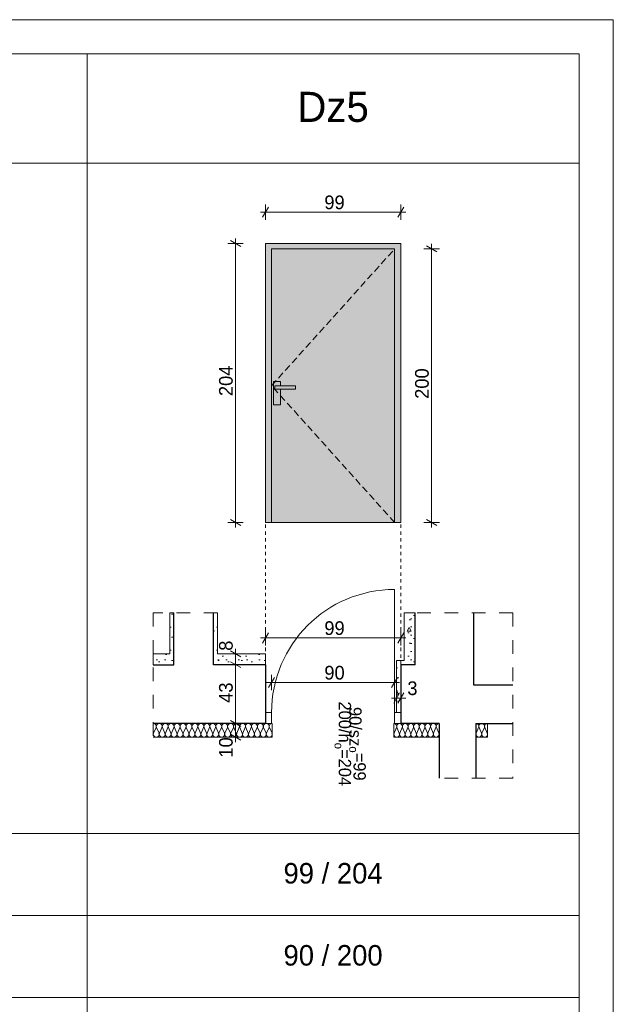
# Model space of a CAD drawing. Extents: x -11111 to 81789, y 5521 to 20371.
# Tile 13 of 13: x 77447 to 81789, y 13171 to 20371. Entities that reach past the tile are written whole.
import ezdxf

# ---------------------------------------------------------------- set-up
doc = ezdxf.new("R2010")
doc.units = 0
doc.header["$MEASUREMENT"] = 0
for name, pattern in [('Hidden Line', [50, 25, -25]), ('Krawędzie ukryte', [75, 50, -25]), ('Przerywana', [200, 100, -100])]:
    doc.linetypes.add(name, pattern=pattern)
for name, color, linetype, lineweight in [('Arch drzwi_Nr_Pióra__21', 7, 'Continuous', 13), ('Arch ocieplenie_Nr_Pióra__21', 7, 'Continuous', 13), ('Arch okna_Nr_Pióra__5', 7, 'Continuous', 13), ('Arch opisy okien_Nr_Pióra__1', 7, 'Continuous', 25), ('Arch opisy_Nr_Pióra__21', 7, 'Continuous', 13), ('ARCH TABELA_Nr_Pióra__21', 7, 'Continuous', 13), ('Arch wymiary_Nr_Pióra__5', 7, 'Continuous', 13), ('INWENT OPISY_Nr_Pióra__21', 7, 'Continuous', 13), ('INWENT. DRZWI_Nr_Pióra__21', 7, 'Continuous', 13), ('INWENT.ŚCIANY_Nr_Pióra__1', 7, 'Continuous', 25), ('INWENT.ŚCIANY_Nr_Pióra__21', 7, 'Continuous', 13), ('INWENT.ŚCIANY_Nr_Pióra__5', 7, 'Continuous', 13)]:
    doc.layers.add(name, color=color, linetype=linetype, lineweight=lineweight)
for name, color, linetype, lineweight, true_color in [('arch izolacje_Nr_Pióra__3', 7, 'Continuous', 18, 0xff6600), ('Arch ocieplenie_Nr_Pióra__22', 7, 'Continuous', 9, 0x7f7f7f), ('Arch okna_Nr_Pióra__82', 7, 'Continuous', 20, 0xaaaaaa)]:
    doc.layers.add(name, color=color, linetype=linetype, lineweight=lineweight, true_color=true_color)
doc.layers.add('Arch ocieplenie', color=7, linetype='Continuous')
doc.layers.add('Arch wymiary', color=7, linetype='Continuous')
doc.styles.add('GENERATED_STYLE_1', font='txt')
doc.styles.add('GENERATED_STYLE_2', font='txt')
doc.styles.add('GENERATED_STYLE_3', font='txt')
doc.styles.add('GENERATED_STYLE_9', font='txt')
doc.dimstyles.new('GENERATED_STYLE__1', dxfattribs={"dimtxt": 100, "dimasz": 57, "dimexe": 0.18, "dimexo": 0, "dimgap": 0.09, "dimtad": 1, "dimtih": 1, "dimtoh": 1, "dimdec": 0, "dimlfac": 0.1, "dimzin": 0, "dimdsep": 46, "dimtxsty": 'GENERATED_STYLE_1', "dimblk": 'ARROWHEAD_2', "dimblk1": 'ARROWHEAD_2', "dimblk2": 'ARROWHEAD_2', "dimcen": 0.09, "dimclrd": 7, "dimclre": 7, "dimclrt": 7, "dimadec": 0, "dimazin": 0, "dimtfac": 1, "dimtdec": 4, "dimtmove": 0, "dimatfit": 3, "dimfxl": 0, "dimtolj": 1, "dimtzin": 0, "dimarcsym": 0})
doc.dimstyles.new('GENERATED_STYLE__2', dxfattribs={"dimtxt": 100, "dimasz": 57, "dimexe": 0.18, "dimexo": 0, "dimgap": 0.09, "dimtad": 1, "dimdec": 0, "dimlfac": 0.1, "dimzin": 0, "dimdsep": 46, "dimtxsty": 'GENERATED_STYLE_1', "dimblk": 'ARROWHEAD_2', "dimblk1": 'ARROWHEAD_2', "dimblk2": 'ARROWHEAD_2', "dimcen": 0.09, "dimclrd": 7, "dimclre": 7, "dimclrt": 7, "dimadec": 0, "dimazin": 0, "dimtfac": 1, "dimtdec": 4, "dimtmove": 0, "dimatfit": 3, "dimfxl": 0, "dimtolj": 1, "dimtzin": 0, "dimarcsym": 0})
doc.dimstyles.new('GENERATED_STYLE__3', dxfattribs={"dimtxt": 100, "dimasz": 57, "dimexe": 0.18, "dimexo": 0, "dimgap": 0.09, "dimtad": 1, "dimtih": 1, "dimtoh": 1, "dimdec": 0, "dimlfac": 0.1, "dimzin": 0, "dimdsep": 46, "dimtxsty": 'GENERATED_STYLE_1', "dimblk": 'ARROWHEAD_2', "dimblk1": 'ARROWHEAD_2', "dimblk2": 'ARROWHEAD_2', "dimcen": 0.09, "dimclrd": 7, "dimclre": 7, "dimclrt": 7, "dimadec": 0, "dimazin": 0, "dimtfac": 1, "dimtdec": 4, "dimtmove": 2, "dimatfit": 3, "dimfxl": 0, "dimtolj": 1, "dimtzin": 0, "dimarcsym": 0})
pattern_1 = [(0, (0, 0), (0, 311.7692), [30, -150]), (0, (90, 155.9), (0, 311.7692), [30, -150]), (60, (0, 0), (-270, 155.8846), [30, -150]), (60, (180, 0), (-270, 155.8846), [30, -150]), (120, (30, 0), (270, 155.8846), [30, -150]), (120, (210, 0), (270, 155.8846), [30, -150]), (0, (0, 30), (0, 60.000002), [0, -60, 0, -90.000004]), (45, (30, 30), (-42.42641, 42.42641), [0, -45, 0, -75.000003])]

# ---------------------------------------------------------------- blocks, each defined once
blk = doc.blocks.new('Izolacja cieplna 14_1', base_point=(79294.1, 15224.3))
at = {"layer": 'Arch ocieplenie_Nr_Pióra__22', "linetype": 'Continuous'}
for p, q in [((78444, 15194.5), (78425.9, 15154.1)), ((78465.8, 15154.1), (78447.7, 15194.5)), ((78487.5, 15194.5), (78469.4, 15154.1)), ((78509.3, 15154.1), (78491.2, 15194.5)), ((78531, 15194.5), (78512.9, 15154.1)), ((78552.8, 15154.1), (78534.7, 15194.5)), ((78574.5, 15194.5), (78556.4, 15154.1)), ((78596.3, 15154.1), (78578.2, 15194.5)), ((78618, 15194.5), (78599.9, 15154.1)), ((78639.8, 15154.1), (78621.7, 15194.5)), ((78661.5, 15194.5), (78643.4, 15154.1)), ((78683.3, 15154.1), (78665.2, 15194.5)), ((78705, 15194.5), (78686.9, 15154.1)), ((78726.8, 15154.1), (78708.7, 15194.5)), ((78748.5, 15194.5), (78730.4, 15154.1)), ((78770.3, 15154.1), (78752.2, 15194.5)), ((78792, 15194.5), (78773.9, 15154.1)), ((78813.8, 15154.1), (78795.7, 15194.5)), ((78835.5, 15194.5), (78817.4, 15154.1)), ((78857.3, 15154.1), (78839.2, 15194.5)), ((78879, 15194.5), (78860.9, 15154.1)), ((78900.8, 15154.1), (78882.7, 15194.5)), ((78922.5, 15194.5), (78904.4, 15154.1)), ((78944.3, 15154.1), (78926.2, 15194.5)), ((78966, 15194.5), (78947.9, 15154.1)), ((78987.8, 15154.1), (78969.7, 15194.5)), ((79009.5, 15194.5), (78991.4, 15154.1)), ((79031.3, 15154.1), (79013.2, 15194.5)), ((79053, 15194.5), (79034.9, 15154.1)), ((79074.8, 15154.1), (79056.7, 15194.5)), ((79096.5, 15194.5), (79078.4, 15154.1)), ((79118.3, 15154.1), (79100.2, 15194.5)), ((79140, 15194.5), (79121.9, 15154.1)), ((79161.8, 15154.1), (79143.7, 15194.5)), ((79183.5, 15194.5), (79165.4, 15154.1)), ((79205.3, 15154.1), (79187.2, 15194.5)), ((79227, 15194.5), (79208.9, 15154.1)), ((79248.8, 15154.1), (79230.7, 15194.5)), ((79270.5, 15194.5), (79252.4, 15154.1)), ((79292.3, 15154.1), (79274.2, 15194.5))]:
    blk.add_line(p, q, dxfattribs=at)
for centre, start_param, end_param in [((78424.1, 15203.1), 2.7288, 4.712389), ((78467.6, 15203.1), 2.7288, 6.695979), ((78511.1, 15203.1), 2.7288, 6.695979), ((78554.6, 15203.1), 2.7288, 6.695979), ((78598.1, 15203.1), 2.7288, 6.695979), ((78641.6, 15203.1), 2.7288, 6.695979), ((78685.1, 15203.1), 2.7288, 6.695979), ((78728.6, 15203.1), 2.7288, 6.695979), ((78772.1, 15203.1), 2.7288, 6.695979), ((78815.6, 15203.1), 2.7288, 6.695979), ((78859.1, 15203.1), 2.7288, 6.695979), ((78902.6, 15203.1), 2.7288, 6.695979), ((78946.1, 15203.1), 2.7288, 6.695979), ((78989.6, 15203.1), 2.7288, 6.695979), ((79033.1, 15203.1), 2.7288, 6.695979), ((79076.6, 15203.1), 2.7288, 6.695979), ((79120.1, 15203.1), 2.7288, 6.695979), ((79163.6, 15203.1), 2.7288, 6.695979), ((79207.1, 15203.1), 2.7288, 6.695979), ((79250.6, 15203.1), 2.7288, 6.695979), ((79294.1, 15203.1), 4.712389, 6.695979), ((78445.8, 15145.6), 5.870392, 9.837571), ((78489.3, 15145.6), 5.870392, 9.837571), ((78532.8, 15145.6), 5.870392, 9.837571), ((78576.3, 15145.6), 5.870392, 9.837571), ((78619.8, 15145.6), 5.870392, 9.837571), ((78663.3, 15145.6), 5.870392, 9.837571), ((78706.8, 15145.6), 5.870392, 9.837571), ((78750.3, 15145.6), 5.870392, 9.837571), ((78793.8, 15145.6), 5.870392, 9.837571), ((78837.3, 15145.6), 5.870392, 9.837571), ((78880.8, 15145.6), 5.870392, 9.837571), ((78924.3, 15145.6), 5.870392, 9.837571), ((78967.8, 15145.6), 5.870392, 9.837571), ((79011.3, 15145.6), 5.870392, 9.837571), ((79054.8, 15145.6), 5.870392, 9.837571), ((79098.3, 15145.6), 5.870392, 9.837571), ((79141.8, 15145.6), 5.870392, 9.837571), ((79185.3, 15145.6), 5.870392, 9.837571), ((79228.8, 15145.6), 5.870392, 9.837571), ((79272.3, 15145.6), 5.870392, 9.837571)]:
    blk.add_ellipse(centre, major_axis=(-21.7, 0), ratio=0.97783, start_param=start_param, end_param=end_param, dxfattribs=at)
blk = doc.blocks.new('Izolacja cieplna 14_2', base_point=(80514.1, 15224.3))
at = {"layer": 'Arch ocieplenie_Nr_Pióra__22', "linetype": 'Continuous'}
for p, q in [((80203, 15194.5), (80185.8, 15154.1)), ((80223.6, 15154.1), (80206.4, 15194.5)), ((80244.2, 15194.5), (80227.1, 15154.1)), ((80264.9, 15154.1), (80247.7, 15194.5)), ((80285.5, 15194.5), (80268.3, 15154.1)), ((80306.1, 15154.1), (80288.9, 15194.5)), ((80326.7, 15194.5), (80309.6, 15154.1)), ((80347.4, 15154.1), (80330.2, 15194.5)), ((80368, 15194.5), (80350.8, 15154.1)), ((80388.6, 15154.1), (80371.4, 15194.5)), ((80409.2, 15194.5), (80392.1, 15154.1)), ((80429.9, 15154.1), (80412.7, 15194.5)), ((80450.5, 15194.5), (80433.3, 15154.1)), ((80471.1, 15154.1), (80453.9, 15194.5)), ((80491.7, 15194.5), (80474.6, 15154.1)), ((80512.4, 15154.1), (80495.2, 15194.5))]:
    blk.add_line(p, q, dxfattribs=at)
for centre, start_param, end_param in [((80184.1, 15203.1), 1.158004, 3.141593), ((80225.3, 15203.1), 1.158004, 5.125183), ((80266.6, 15203.1), 1.158004, 5.125183), ((80307.8, 15203.1), 1.158004, 5.125183), ((80349.1, 15203.1), 1.158004, 5.125183), ((80390.3, 15203.1), 1.158004, 5.125183), ((80431.6, 15203.1), 1.158004, 5.125183), ((80472.8, 15203.1), 1.158004, 5.125183), ((80514.1, 15203.1), 3.141593, 5.125182), ((80204.7, 15145.6), 4.299595, 8.266775), ((80246, 15145.6), 4.299595, 8.266775), ((80287.2, 15145.6), 4.299595, 8.266775), ((80328.5, 15145.6), 4.299595, 8.266775), ((80369.7, 15145.6), 4.299595, 8.266775), ((80411, 15145.6), 4.299595, 8.266775), ((80452.2, 15145.6), 4.299595, 8.266775), ((80493.5, 15145.6), 4.299595, 8.266775)]:
    blk.add_ellipse(centre, major_axis=(0, -21.3), ratio=0.969776, start_param=start_param, end_param=end_param, dxfattribs=at)
blk = doc.blocks.new('Izolacja cieplna 14_6', base_point=(80869.1, 15224.3))
at = {"layer": 'Arch ocieplenie_Nr_Pióra__22', "linetype": 'Continuous'}
for p, q in [((80803.6, 15194.5), (80785.9, 15154.1)), ((80824.8, 15154.1), (80807.1, 15194.5)), ((80846.1, 15194.5), (80828.4, 15154.1)), ((80867.3, 15154.1), (80849.6, 15194.5))]:
    blk.add_line(p, q, dxfattribs=at)
for centre, start_param, end_param in [((80784.1, 15203.1), 1.158004, 3.141593), ((80826.6, 15203.1), 1.158004, 5.125183), ((80869.1, 15203.1), 3.141593, 5.125182), ((80805.3, 15145.6), 4.299595, 8.266775), ((80847.8, 15145.6), 4.299595, 8.266775)]:
    blk.add_ellipse(centre, major_axis=(0, -21.3), ratio=0.999163, start_param=start_param, end_param=end_param, dxfattribs=at)
blk = doc.blocks.new('Ściana_1', base_point=(80339.1, 15654.3))
at = {"layer": 'Arch ocieplenie_Nr_Pióra__21', "linetype": 'Continuous'}
h = blk.add_hatch(dxfattribs=at)
h.set_pattern_fill('Structural_Concrete', color=256, style=0, pattern_type=2)
h.set_pattern_definition(pattern_1)
h.paths.add_polyline_path([(80339.1, 15654.3), (80339.1, 16034.3), (80259.1, 16034.3), (80259.1, 15684.3)], flags=0)
for p, q in [((80339.1, 16034.3), (80259.1, 16034.3)), ((80259.1, 16034.3), (80259.1, 15684.3)), ((80339.1, 15654.3), (80339.1, 16034.3))]:
    blk.add_line(p, q, dxfattribs=at)
blk = doc.blocks.new('Ściana_2', base_point=(80339.1, 15654.3))
at = {"layer": 'Arch ocieplenie_Nr_Pióra__21', "linetype": 'Continuous'}
h = blk.add_hatch(dxfattribs=at)
h.set_pattern_fill('Structural_Concrete', color=256, style=0, pattern_type=2)
h.set_pattern_definition(pattern_1)
h.paths.add_polyline_path([(80259.1, 15684.3), (80204.1, 15684.3), (80234.1, 15654.3), (80339.1, 15654.3)], flags=0)
for p, q in [((80259.1, 15684.3), (80204.1, 15684.3)), ((80234.1, 15654.3), (80339.1, 15654.3))]:
    blk.add_line(p, q, dxfattribs=at)
blk = doc.blocks.new('Ściana_3', base_point=(79244.1, 15654.3))
at = {"layer": 'Arch ocieplenie_Nr_Pióra__21', "linetype": 'Continuous'}
h = blk.add_hatch(dxfattribs=at)
h.set_pattern_fill('Structural_Concrete', color=256, style=0, pattern_type=2)
h.set_pattern_definition(pattern_1)
h.paths.add_polyline_path([(79244.1, 15734.3), (78894.1, 15734.3), (78864.1, 15654.3), (79244.1, 15654.3)], flags=0)
for p, q in [((79244.1, 15734.3), (78894.1, 15734.3)), ((79244.1, 15654.3), (79244.1, 15734.3)), ((78864.1, 15654.3), (79244.1, 15654.3))]:
    blk.add_line(p, q, dxfattribs=at)
blk = doc.blocks.new('Ściana_4', base_point=(78574.1, 15654.3))
at = {"layer": 'Arch ocieplenie_Nr_Pióra__21', "linetype": 'Continuous'}
h = blk.add_hatch(dxfattribs=at)
h.set_pattern_fill('Structural_Concrete', color=256, style=0, pattern_type=2)
h.set_pattern_definition(pattern_1)
h.paths.add_polyline_path([(78544.1, 15734.3), (78424.1, 15734.3), (78424.1, 15654.3), (78574.1, 15654.3)], flags=0)
for p, q in [((78544.1, 15734.3), (78424.1, 15734.3)), ((78424.1, 15734.3), (78424.1, 15654.3)), ((78424.1, 15654.3), (78574.1, 15654.3))]:
    blk.add_line(p, q, dxfattribs=at)
blk = doc.blocks.new('Ściana_5', base_point=(78864.1, 15654.3))
at = {"layer": 'Arch ocieplenie_Nr_Pióra__21', "linetype": 'Continuous'}
h = blk.add_hatch(dxfattribs=at)
h.set_pattern_fill('Structural_Concrete', color=256, style=0, pattern_type=2)
h.set_pattern_definition(pattern_1)
h.paths.add_polyline_path([(78894.1, 15734.3), (78894.1, 16034.3), (78864.1, 16034.3), (78864.1, 15654.3)], flags=0)
for p, q in [((78894.1, 16034.3), (78864.1, 16034.3)), ((78864.1, 16034.3), (78864.1, 15654.3)), ((78894.1, 15734.3), (78894.1, 16034.3))]:
    blk.add_line(p, q, dxfattribs=at)
blk = doc.blocks.new('Ściana_6', base_point=(78574.1, 15654.3))
at = {"layer": 'Arch ocieplenie_Nr_Pióra__21', "linetype": 'Continuous'}
h = blk.add_hatch(dxfattribs=at)
h.set_pattern_fill('Structural_Concrete', color=256, style=0, pattern_type=2)
h.set_pattern_definition(pattern_1)
h.paths.add_polyline_path([(78574.1, 15654.3), (78574.1, 16034.3), (78544.1, 16034.3), (78544.1, 15734.3)], flags=0)
for p, q in [((78574.1, 16034.3), (78544.1, 16034.3)), ((78544.1, 16034.3), (78544.1, 15734.3)), ((78574.1, 15654.3), (78574.1, 16034.3))]:
    blk.add_line(p, q, dxfattribs=at)
blk = doc.blocks.new('Ściana_14', base_point=(80234.1, 15654.3))
at = {"layer": 'Arch ocieplenie_Nr_Pióra__21', "linetype": 'Continuous'}
h = blk.add_hatch(dxfattribs=at)
h.set_pattern_fill('Structural_Concrete', color=256, style=0, pattern_type=2)
h.set_pattern_definition(pattern_1)
h.paths.add_polyline_path([(80204.1, 15684.3), (80204.1, 15304.3), (80234.1, 15304.3), (80234.1, 15654.3)], flags=0)
for p, q in [((80204.1, 15684.3), (80204.1, 15304.3)), ((80234.1, 15304.3), (80234.1, 15654.3)), ((80204.1, 15304.3), (80234.1, 15304.3))]:
    blk.add_line(p, q, dxfattribs=at)
blk = doc.blocks.new('*D148')
at = {"layer": 'Arch wymiary_Nr_Pióra__5', "linetype": 'Continuous'}
for p, q in [((79207.4, 15850.3), (79244.1, 15850.3)), ((79265.7, 15887.8), (79222.4, 15812.8)), ((79244.1, 15794.1), (79244.1, 15906.6)), ((79244.1, 15850.3), (80234.1, 15850.3)), ((80212.4, 15812.8), (80255.7, 15887.8)), ((80234.1, 15794.1), (80234.1, 15906.6)), ((80234.1, 15850.3), (80270.8, 15850.3))]:
    blk.add_line(p, q, dxfattribs=at)
at = {"layer": 'Arch wymiary_Nr_Pióra__5', "insert": (79675.1, 15870.3), "char_height": 100, "attachment_point": 7, "style": 'GENERATED_STYLE_1'}
blk.add_mtext('{99}', dxfattribs=at)
blk = doc.blocks.new('ARROWHEAD_2')
at = {"color": 0, "linetype": 'Continuous', "lineweight": 0}
for p, q in [((0, 0), (-1, 0)), ((-0.38, -0.66), (0.38, 0.66))]:
    blk.add_line(p, q, dxfattribs=at)
blk = doc.blocks.new('*D149')
at = {"layer": 'Arch wymiary_Nr_Pióra__5', "linetype": 'Continuous'}
for p, q in [((80167.4, 15410.7), (80204.1, 15410.7)), ((80182.4, 15373.2), (80225.7, 15448.2)), ((80204.1, 15354.4), (80204.1, 15466.9)), ((80204.1, 15410.7), (80234.1, 15410.7)), ((80255.7, 15448.2), (80212.4, 15373.2)), ((80234.1, 15354.4), (80234.1, 15466.9)), ((80234.1, 15410.7), (80270.8, 15410.7))]:
    blk.add_line(p, q, dxfattribs=at)
at = {"layer": 'Arch wymiary_Nr_Pióra__5', "insert": (80282.2, 15430.7), "char_height": 100, "attachment_point": 7, "style": 'GENERATED_STYLE_1'}
blk.add_mtext('{3}', dxfattribs=at)
blk = doc.blocks.new('*D150')
at = {"layer": 'Arch wymiary_Nr_Pióra__5', "linetype": 'Continuous'}
for p, q in [((79082.5, 15224.3), (78970, 15224.3)), ((78988.7, 15246), (79063.7, 15202.7)), ((79026.2, 15124.3), (79026.2, 15224.3)), ((79082.5, 15124.3), (78970, 15124.3)), ((78988.7, 15146), (79063.7, 15102.7)), ((79026.2, 15087.7), (79026.2, 15124.3))]:
    blk.add_line(p, q, dxfattribs=at)
at = {"layer": 'Arch wymiary_Nr_Pióra__5', "char_height": 100, "attachment_point": 7, "rotation": 90, "style": 'GENERATED_STYLE_1'}
for s, insert in [('{8}', (79006.2, 15756)), ('{43}', (79006.2, 15375.3)), ('{10}', (79006.2, 14974.7))]:
    blk.add_mtext(s, dxfattribs=dict(at, insert=insert))
blk = doc.blocks.new('*D151')
at = {"layer": 'Arch wymiary_Nr_Pióra__5', "linetype": 'Continuous'}
for p, q in [((79082.5, 15654.3), (78970, 15654.3)), ((78988.7, 15676), (79063.7, 15632.7)), ((79026.2, 15224.3), (79026.2, 15654.3)), ((79082.5, 15224.3), (78970, 15224.3)), ((78988.7, 15246), (79063.7, 15202.7))]:
    blk.add_line(p, q, dxfattribs=at)
at = {"layer": 'Arch wymiary_Nr_Pióra__5', "char_height": 100, "attachment_point": 7, "rotation": 90, "style": 'GENERATED_STYLE_1'}
for s, insert in [('{8}', (79006.2, 15756)), ('{43}', (79006.2, 15375.3)), ('{10}', (79006.2, 14974.7))]:
    blk.add_mtext(s, dxfattribs=dict(at, insert=insert))
blk = doc.blocks.new('*D152')
at = {"layer": 'Arch wymiary_Nr_Pióra__5', "linetype": 'Continuous'}
for p, q in [((79026.2, 15734.3), (79026.2, 15771)), ((79082.5, 15734.3), (78970, 15734.3)), ((79063.7, 15712.7), (78988.7, 15756)), ((79026.2, 15654.3), (79026.2, 15734.3)), ((79082.5, 15654.3), (78970, 15654.3)), ((78988.7, 15676), (79063.7, 15632.7))]:
    blk.add_line(p, q, dxfattribs=at)
at = {"layer": 'Arch wymiary_Nr_Pióra__5', "char_height": 100, "attachment_point": 7, "rotation": 90, "style": 'GENERATED_STYLE_1'}
for s, insert in [('{8}', (79006.2, 15756)), ('{43}', (79006.2, 15375.3)), ('{10}', (79006.2, 14974.7))]:
    blk.add_mtext(s, dxfattribs=dict(at, insert=insert))
blk = doc.blocks.new('*D153')
at = {"layer": 'Arch wymiary_Nr_Pióra__5', "linetype": 'Continuous'}
for p, q in [((79082.5, 18734.3), (78970, 18734.3)), ((79063.7, 18712.7), (78988.7, 18756)), ((79026.2, 18734.3), (79026.2, 18771)), ((79026.2, 16694.3), (79026.2, 18734.3)), ((78988.7, 16716), (79063.7, 16672.7)), ((79082.5, 16694.3), (78970, 16694.3)), ((79026.2, 16657.7), (79026.2, 16694.3))]:
    blk.add_line(p, q, dxfattribs=at)
at = {"layer": 'Arch wymiary_Nr_Pióra__5', "insert": (79006.2, 17618.3), "char_height": 100, "attachment_point": 7, "rotation": 90, "style": 'GENERATED_STYLE_1'}
blk.add_mtext('{204}', dxfattribs=at)
blk = doc.blocks.new('*D154')
at = {"layer": 'Arch wymiary_Nr_Pióra__5', "linetype": 'Continuous'}
for p, q in [((80460.2, 18694.3), (80460.2, 18731)), ((80516.5, 18694.3), (80404, 18694.3)), ((80497.7, 18672.7), (80422.7, 18716)), ((80460.2, 16694.3), (80460.2, 18694.3)), ((80422.7, 16716), (80497.7, 16672.7)), ((80516.5, 16694.3), (80404, 16694.3)), ((80460.2, 16657.7), (80460.2, 16694.3))]:
    blk.add_line(p, q, dxfattribs=at)
at = {"layer": 'Arch wymiary_Nr_Pióra__5', "insert": (80440.2, 17598.3), "char_height": 100, "attachment_point": 7, "rotation": 90, "style": 'GENERATED_STYLE_1'}
blk.add_mtext('{200}', dxfattribs=at)
blk = doc.blocks.new('*D155')
at = {"layer": 'Arch wymiary_Nr_Pióra__5', "linetype": 'Continuous'}
for p, q in [((79310.7, 15561.7), (79267.4, 15486.7)), ((79289.1, 15468), (79289.1, 15580.5)), ((80167.4, 15486.7), (80210.7, 15561.7)), ((80189.1, 15468), (80189.1, 15580.5)), ((79252.4, 15524.2), (79289.1, 15524.2)), ((79289.1, 15524.2), (80189.1, 15524.2)), ((80189.1, 15524.2), (80225.8, 15524.2))]:
    blk.add_line(p, q, dxfattribs=at)
at = {"layer": 'Arch wymiary_Nr_Pióra__5', "insert": (79675.1, 15544.2), "char_height": 100, "attachment_point": 7, "style": 'GENERATED_STYLE_1'}
blk.add_mtext('{90}', dxfattribs=at)
blk = doc.blocks.new('*D156')
at = {"layer": 'Arch wymiary_Nr_Pióra__5', "linetype": 'Continuous'}
for p, q in [((79244.1, 18907.3), (79244.1, 19019.8)), ((80234.1, 18907.3), (80234.1, 19019.8)), ((79207.4, 18963.5), (79244.1, 18963.5)), ((79265.7, 19001), (79222.4, 18926)), ((79244.1, 18963.5), (80234.1, 18963.5)), ((80212.4, 18926), (80255.7, 19001)), ((80234.1, 18963.5), (80270.8, 18963.5))]:
    blk.add_line(p, q, dxfattribs=at)
at = {"layer": 'Arch wymiary_Nr_Pióra__5', "insert": (79675.1, 18983.5), "char_height": 100, "attachment_point": 7, "style": 'GENERATED_STYLE_1'}
blk.add_mtext('{99}', dxfattribs=at)

msp = doc.modelspace()

# ---------------------------------------------------------------- hatches: boundary and pattern name
at = {"layer": 'Arch okna_Nr_Pióra__82', "linetype": 'Continuous'}
msp.add_hatch(color=256, dxfattribs=at).paths.add_polyline_path([(79244.1, 16694.3), (80234.1, 16694.3), (80234.1, 18734.3), (79244.1, 18734.3)], flags=0)

# ---------------------------------------------------------------- linework, layer by layer
at = {"layer": 'Arch drzwi_Nr_Pióra__21', "linetype": 'Continuous'}
for p, q in [((79464.1, 17694.3), (79314.1, 17694.3)), ((79314.1, 17694.3), (79314.1, 17669.3)), ((79314.1, 17669.3), (79464.1, 17669.3)), ((79464.1, 17669.3), (79464.1, 17694.3))]:
    msp.add_line(p, q, dxfattribs=at)
at = {"layer": 'arch izolacje_Nr_Pióra__3', "linetype": 'Continuous'}
for p, q in [((79294.1, 15224.3), (79294.1, 15124.3)), ((80184.1, 15124.3), (80184.1, 15224.3)), ((80869.1, 15224.3), (80869.1, 15124.3)), ((79294.1, 15124.3), (78424.1, 15124.3)), ((80514.1, 15124.3), (80184.1, 15124.3)), ((80869.1, 15124.3), (80784.1, 15124.3)), ((80869.1, 15124.3), (80784.1, 15124.3))]:
    msp.add_line(p, q, dxfattribs=at)
at = {"layer": 'Arch okna_Nr_Pióra__5', "linetype": 'Krawędzie ukryte'}
for p, q in [((79289.1, 17694.3), (80189.1, 18694.3)), ((80189.1, 16694.3), (79289.1, 17694.3))]:
    msp.add_line(p, q, dxfattribs=at)
at = {"layer": 'Arch opisy_Nr_Pióra__21', "linetype": 'Continuous'}
for p, q in [((62389.1, 20120.6), (81539.1, 20120.6)), ((77939.1, 20120.6), (77939.1, 8676.2)), ((81539.1, 20120.6), (81539.1, 8676.2)), ((62389.1, 19320.6), (81539.1, 19320.6)), ((62389.1, 14420.6), (81539.1, 14420.6)), ((62389.1, 13820.6), (81539.1, 13820.6)), ((62389.1, 13220.6), (81539.1, 13220.6))]:
    msp.add_line(p, q, dxfattribs=at)
at = {"layer": 'ARCH TABELA_Nr_Pióra__21', "linetype": 'Continuous'}
for p, q in [((60889.1, 20370.6), (81789.1, 20370.6)), ((81789.1, 20370.6), (81789.1, 5520.6))]:
    msp.add_line(p, q, dxfattribs=at)
at = {"layer": 'INWENT. DRZWI_Nr_Pióra__21', "linetype": 'Continuous'}
for p, q in [((79289.1, 18694.3), (79289.1, 16694.3)), ((79289.1, 18694.3), (80189.1, 18694.3)), ((80189.1, 16694.3), (80189.1, 18694.3)), ((79304.1, 17724.3), (79354.1, 17724.3)), ((79304.1, 17554.3), (79304.1, 17724.3)), ((79354.1, 17694.3), (79354.1, 17724.3)), ((79354.1, 17554.3), (79354.1, 17669.3)), ((79354.1, 17554.3), (79304.1, 17554.3)), ((79244.1, 16694.3), (80234.1, 16694.3)), ((80189.1, 15304.3), (80189.1, 16204.3)), ((79244.1, 15304.3), (79289.1, 15304.3)), ((79289.1, 15304.3), (79289.1, 15224.3)), ((80234.1, 15304.3), (80189.1, 15304.3)), ((80189.1, 15304.3), (80189.1, 15224.3)), ((79289.1, 15224.3), (79244.1, 15224.3)), ((80189.1, 15224.3), (80234.1, 15224.3))]:
    msp.add_line(p, q, dxfattribs=at)
msp.add_arc((80189.1, 15304.3), 900, 90, 180, dxfattribs=at)
at = {"layer": 'INWENT.ŚCIANY_Nr_Pióra__1', "linetype": 'Continuous'}
for p, q in [((78574.1, 15654.3), (78574.1, 16034.3)), ((78864.1, 15654.3), (78864.1, 16034.3)), ((80339.1, 15654.3), (80339.1, 16034.3)), ((80769.1, 15504.3), (80769.1, 16034.3)), ((78424.1, 15654.3), (78574.1, 15654.3)), ((79244.1, 15654.3), (78864.1, 15654.3)), ((79244.1, 15654.3), (79244.1, 15224.3)), ((80339.1, 15654.3), (80234.1, 15654.3)), ((80234.1, 15654.3), (80234.1, 15224.3)), ((81054.1, 15504.3), (80769.1, 15504.3)), ((79244.1, 15224.3), (78424.1, 15224.3)), ((80514.1, 15224.3), (80234.1, 15224.3)), ((80514.1, 15224.3), (80514.1, 14824.3)), ((80784.1, 15224.3), (81054.1, 15224.3)), ((80784.1, 15224.3), (80784.1, 14824.3))]:
    msp.add_line(p, q, dxfattribs=at)
at = {"layer": 'INWENT.ŚCIANY_Nr_Pióra__21', "linetype": 'Przerywana'}
for p, q in [((78424.1, 16034.3), (78424.1, 15124.3)), ((78894.1, 16034.3), (78424.1, 16034.3)), ((81054.1, 16034.3), (80259.1, 16034.3)), ((81054.1, 16034.3), (81054.1, 14824.3)), ((81054.1, 14824.3), (80514.1, 14824.3))]:
    msp.add_line(p, q, dxfattribs=at)
at = {"layer": 'INWENT.ŚCIANY_Nr_Pióra__5', "linetype": 'Continuous'}
for p, q in [((79244.1, 16694.3), (79244.1, 18734.3)), ((80234.1, 18734.3), (79244.1, 18734.3)), ((80234.1, 16694.3), (80234.1, 18734.3))]:
    msp.add_line(p, q, dxfattribs=at)
at = {"layer": 'INWENT.ŚCIANY_Nr_Pióra__5', "linetype": 'Hidden Line'}
for p, q in [((79244.1, 15654.3), (79244.1, 16694.3)), ((80234.1, 15654.3), (80234.1, 16694.3))]:
    msp.add_line(p, q, dxfattribs=at)

# ---------------------------------------------------------------- block references
at = {"layer": 'Arch ocieplenie'}
for name, p in [('Ściana_6', (78574.1, 15654.3)), ('Ściana_5', (78864.1, 15654.3)), ('Ściana_1', (80339.1, 15654.3)), ('Ściana_4', (78574.1, 15654.3)), ('Ściana_3', (79244.1, 15654.3)), ('Ściana_2', (80339.1, 15654.3)), ('Ściana_14', (80234.1, 15654.3))]:
    msp.add_blockref(name, p, dxfattribs=at)
at = {"layer": 'Arch ocieplenie', "color": 104, "linetype": 'Continuous', "lineweight": 13, "true_color": 0x029e21}
for name, p in [('Izolacja cieplna 14_1', (79294.1, 15224.3)), ('Izolacja cieplna 14_2', (80514.1, 15224.3)), ('Izolacja cieplna 14_6', (80869.1, 15224.3))]:
    msp.add_blockref(name, p, dxfattribs=at)

# ---------------------------------------------------------------- texts
at = {"layer": 'Arch opisy okien_Nr_Pióra__1', "linetype": 'Continuous', "attachment_point": 2}
for s, insert, char_height, style in [('{Dz5}', (79739.1, 19843.2), 220, 'GENERATED_STYLE_3'), ('{99 / 204}', (79739.1, 14204.2), 150, 'GENERATED_STYLE_2'), ('{90 / 200}', (79739.1, 13604.2), 150, 'GENERATED_STYLE_2')]:
    msp.add_mtext(s, dxfattribs=dict(at, insert=insert, char_height=char_height, style=style))
at = {"layer": 'INWENT OPISY_Nr_Pióra__21', "linetype": 'Continuous', "insert": (80008.9, 15075.9), "char_height": 90, "width": 673.167, "attachment_point": 2, "rotation": 270, "line_spacing_factor": 0.308655, "style": 'GENERATED_STYLE_9'}
msp.add_mtext('{90/sz\\A1{\\H0.7x;\\S ^ o;}=99\\P200/h\\A1{\\H0.7x;\\S ^ o;}=204}', dxfattribs=at)

# ---------------------------------------------------------------- dimensions: what is measured, and where the dimension line sits
at = {"layer": 'Arch wymiary', "linetype": 'Continuous'}
for base, p1, p2, dimstyle, picture, middle in [((79244.1, 18963.5), (79244.1, 18734.3), (80234.1, 18734.3), 'GENERATED_STYLE__1', '*D156', (79751, 19033.5)), ((79244.1, 15850.3), (79244.1, 16304.7), (80234.1, 16328.3), 'GENERATED_STYLE__1', '*D148', (79751, 15920.3)), ((79289.1, 15524.2), (79289.1, 15264.3), (80189.1, 15264.3), 'GENERATED_STYLE__1', '*D155', (79751, 15594.2)), ((80204.1, 15410.7), (80204.1, 15479.3), (80234.1, 15479.3), 'GENERATED_STYLE__3', '*D149', (80320.2, 15480.7))]:
    dim = msp.add_linear_dim(base=base, p1=p1, p2=p2, dimstyle=dimstyle, dxfattribs=at)
    dim.commit()
    dim.dimension.update_dxf_attribs({"geometry": picture, "text_midpoint": middle})
for base, p1, p2, picture, middle in [((79026.2, 16694.3), (79244.1, 16694.3), (79244.1, 18734.3), '*D153', (78956.2, 17732.2)), ((80460.2, 16694.3), (80189.1, 16694.3), (80189.1, 18694.3), '*D154', (80390.2, 17712.2)), ((79026.2, 15124.3), (78993.2, 15124.3), (78983.7, 15224.3), '*D150', (78956.2, 15050.5)), ((79026.2, 15124.3), (78983.7, 15224.3), (79054.1, 15654.3), '*D151', (78956.2, 15451.2)), ((79026.2, 15124.3), (79054.1, 15654.3), (79054.1, 15734.3), '*D152', (78956.2, 15793.9))]:
    dim = msp.add_linear_dim(base=base, p1=p1, p2=p2, angle=90, dimstyle='GENERATED_STYLE__2', dxfattribs=at)
    dim.commit()
    dim.dimension.update_dxf_attribs({"geometry": picture, "text_midpoint": middle})

doc.saveas('drawing.dxf')
